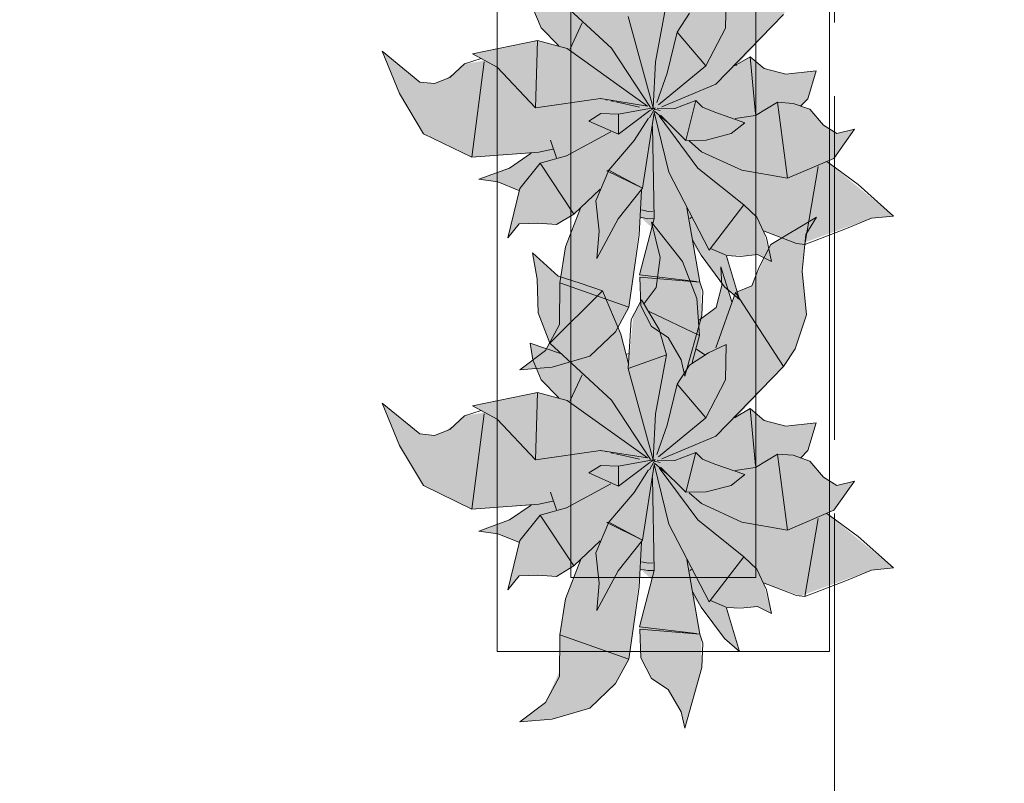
# Model space of a CAD drawing. Header units: millimetres. Extents: x -14761 to 157739, y -22400 to 107990.
# Tile 160 of 190: x 119747 to 121080, y 19589 to 20622. Entities that reach past the tile are written whole.
import ezdxf

# ---------------------------------------------------------------- set-up
doc = ezdxf.new("R2010")
doc.units = ezdxf.units.MM
doc.header["$MEASUREMENT"] = 0
doc.linetypes.add('Штриховая', pattern=[564.444447, 282.222223, -282.222223])
doc.layers.add('Интерьер - Мебель', color=7, linetype='Continuous')
doc.layers.add('Элемент Модели - Зона', color=7, linetype='Continuous')

msp = doc.modelspace()

# ---------------------------------------------------------------- hatches: boundary and pattern name
at = {"layer": 'Интерьер - Мебель', "linetype": 'Continuous', "lineweight": 0, "true_color": 0xffffff}
for points in [[(120238.1, 20578.9), (120261.6, 20521.6), (120294.1, 20467.3), (120359.5, 20435.4), (120439.5, 20440.8), (120411.7, 20422.1), (120368.7, 20406), (120394.5, 20402.3), (120423.1, 20390.7), (120408, 20326.6), (120423.5, 20345.2), (120466.4, 20344.9), (120473.9, 20344.3), (120497.3, 20358.6), (120506.3, 20366.7), (120485.8, 20312.8), (120479.3, 20272), (120477.9, 20215.9), (120458.8, 20174.1), (120424.1, 20147.7), (120467.9, 20151.5), (120519.1, 20166.2), (120553.8, 20199.5), (120571.8, 20232.5), (120587.5, 20354.3), (120602.8, 20340.4), (120586.1, 20276.3), (120588.1, 20234.3), (120602.5, 20206.6), (120625.2, 20191.7), (120642.8, 20161.5), (120647.6, 20139.2), (120670.4, 20221.5), (120669.7, 20260.5), (120658.9, 20316.9), (120697.5, 20265.2), (120721.5, 20243), (120704.6, 20302.4), (120734.5, 20302.6), (120746.1, 20303.7), (120764.9, 20294.4), (120753.8, 20335.8), (120804.4, 20318.2), (120900.1, 20353.1), (120930.1, 20355.9), (120839.6, 20429.8), (120849.3, 20433.9), (120877, 20473.5), (120853.2, 20467.6), (120835.4, 20478.9), (120816.9, 20500.3), (120805.6, 20504.3), (120813.8, 20514.6), (120825.2, 20552.3), (120784.4, 20547.8), (120754.9, 20555.4), (120736.1, 20571.5), (120717.4, 20559.7), (120781, 20628.5), (120796.8, 20652.3), (120812.1, 20698.1), (120806.3, 20757.6), (120811.1, 20806.8), (120825.6, 20830.2), (120763.8, 20793.4), (120738.1, 20737.4), (120716.3, 20728.7), (120711.3, 20716), (120696.3, 20763.2), (120697.5, 20738.1), (120690, 20708.4), (120667.1, 20691), (120663.7, 20720.4), (120644.6, 20770.5), (120602.5, 20823.5), (120614.1, 20776.1), (120608.9, 20735.2), (120592.6, 20713.8), (120588.8, 20718.5), (120578, 20697.8), (120571.4, 20631.9), (120561.1, 20672.2), (120536, 20730.6), (120476, 20750.5), (120441.3, 20782), (120447.5, 20746.5), (120449, 20701), (120464.7, 20660), (120479.2, 20646.3), (120438.2, 20660), (120441.7, 20637.3), (120453.1, 20610.3), (120476.9, 20586), (120448.3, 20593.4), (120360.2, 20575.4), (120376.8, 20566.2), (120349.2, 20561.6), (120339.3, 20552.5), (120323, 20540.8), (120308.9, 20535.1), (120288.9, 20537.2)], [(120238.1, 20102.8), (120261.6, 20045.6), (120294.1, 19991.3), (120359.5, 19959.4), (120439.5, 19964.8), (120411.7, 19946), (120368.7, 19929.9), (120394.5, 19926.3), (120423.1, 19914.7), (120408, 19850.5), (120423.5, 19869.2), (120466.4, 19868.9), (120473.9, 19868.3), (120497.3, 19882.6), (120506.3, 19890.6), (120485.8, 19836.7), (120479.3, 19795.9), (120477.9, 19739.9), (120458.8, 19698.1), (120424.1, 19671.6), (120467.9, 19675.5), (120519.1, 19690.2), (120553.8, 19723.5), (120571.8, 19756.5), (120587.5, 19878.3), (120602.8, 19864.4), (120586.1, 19800.3), (120588.1, 19758.3), (120602.5, 19730.5), (120625.2, 19715.7), (120642.8, 19685.5), (120647.6, 19663.2), (120670.4, 19745.5), (120669.7, 19784.5), (120658.9, 19840.9), (120697.5, 19789.2), (120721.5, 19767), (120704.6, 19826.3), (120734.5, 19826.6), (120746.1, 19827.7), (120764.9, 19818.4), (120753.8, 19859.8), (120804.4, 19842.1), (120900.1, 19877.1), (120930.1, 19879.9), (120839.6, 19953.8), (120849.3, 19957.9), (120877, 19997.5), (120853.2, 19991.6), (120835.4, 20002.9), (120816.9, 20024.2), (120805.6, 20028.3), (120813.8, 20038.6), (120825.2, 20076.3), (120784.4, 20071.8), (120754.9, 20079.3), (120736.1, 20095.5), (120717.4, 20083.7), (120781, 20152.5), (120796.8, 20176.3), (120812.1, 20222.1), (120806.3, 20281.6), (120811.1, 20330.8), (120825.6, 20354.2), (120763.8, 20317.4), (120738.1, 20261.4), (120716.3, 20252.7), (120711.3, 20240), (120696.3, 20287.2), (120697.5, 20262), (120690, 20232.3), (120667.1, 20215), (120663.7, 20244.4), (120644.6, 20294.5), (120602.5, 20347.5), (120614.1, 20300), (120608.9, 20259.2), (120592.6, 20237.8), (120588.8, 20242.5), (120578, 20221.8), (120571.4, 20155.9), (120561.1, 20196.1), (120536, 20254.6), (120476, 20274.5), (120441.3, 20306), (120447.5, 20270.5), (120449, 20224.9), (120464.7, 20184), (120479.2, 20170.2), (120438.2, 20184), (120441.7, 20161.3), (120453.1, 20134.2), (120476.9, 20110), (120448.3, 20117.4), (120360.2, 20099.4), (120376.8, 20090.2), (120349.2, 20085.6), (120339.3, 20076.5), (120323, 20064.7), (120308.9, 20059), (120288.9, 20061.2)]]:
    msp.add_hatch(color=7, dxfattribs=at).paths.add_polyline_path(points)

# ---------------------------------------------------------------- linework, layer by layer
at = {"layer": 'Интерьер - Мебель', "color": 7, "linetype": 'Continuous', "lineweight": 15}
for p, q in [((120393.5, 21267.1), (120393.5, 19767.1)), ((120843.5, 19767.1), (120843.5, 21267.1)), ((120493.5, 21167.1), (120493.5, 19867.1)), ((120743.5, 19867.1), (120743.5, 21167.1)), ((120464.7, 20660), (120548.2, 20582.8)), ((120464.7, 20660), (120548.2, 20582.8)), ((120702.7, 20610.2), (120703.5, 20658.2)), ((120702.7, 20610.2), (120703.5, 20658.2)), ((120607.9, 20564.5), (120622.9, 20644.3)), ((120607.9, 20564.5), (120622.9, 20644.3)), ((120441.7, 20637.3), (120453.1, 20610.3)), ((120441.7, 20637.3), (120453.1, 20610.3)), ((120637, 20604.5), (120653.7, 20630.3)), ((120637, 20604.5), (120653.7, 20630.3)), ((120689.7, 20534.4), (120781, 20628.5)), ((120689.7, 20534.4), (120781, 20628.5)), ((120492.6, 20582.3), (120508.6, 20617.1)), ((120492.6, 20582.3), (120508.6, 20617.1)), ((120571, 20625.9), (120604.6, 20502.1)), ((120571, 20625.9), (120604.6, 20502.1)), ((120453.1, 20610.3), (120476.9, 20586)), ((120453.1, 20610.3), (120476.9, 20586)), ((120623.8, 20549.1), (120637, 20604.5)), ((120623.8, 20549.1), (120637, 20604.5)), ((120637, 20604.5), (120676, 20559)), ((120637, 20604.5), (120676, 20559)), ((120676, 20559), (120702.7, 20610.2)), ((120676, 20559), (120702.7, 20610.2)), ((120360.2, 20575.4), (120448.3, 20593.4)), ((120360.2, 20575.4), (120448.3, 20593.4)), ((120445.6, 20502.2), (120448.3, 20593.4)), ((120445.6, 20502.2), (120448.3, 20593.4)), ((120448.3, 20593.4), (120488.3, 20582.4)), ((120448.3, 20593.4), (120488.3, 20582.4)), ((120238.1, 20578.9), (120261.6, 20521.6)), ((120238.1, 20578.9), (120288.9, 20537.2)), ((120238.1, 20578.9), (120261.6, 20521.6)), ((120238.1, 20578.9), (120288.9, 20537.2)), ((120360.2, 20575.4), (120393.4, 20557.1)), ((120360.2, 20575.4), (120393.4, 20557.1)), ((120488.3, 20582.4), (120597, 20504.7)), ((120488.3, 20582.4), (120597, 20504.7)), ((120548.2, 20582.8), (120601, 20502.8)), ((120548.2, 20582.8), (120601, 20502.8)), ((120329.4, 20543.4), (120349.2, 20561.6)), ((120329.4, 20543.4), (120349.2, 20561.6)), ((120349.2, 20561.6), (120372, 20568.9)), ((120349.2, 20561.6), (120372, 20568.9)), ((120359.5, 20435.4), (120375.8, 20564.4)), ((120359.5, 20435.4), (120375.8, 20564.4)), ((120604.6, 20502.1), (120607.9, 20564.5)), ((120604.6, 20502.1), (120607.9, 20564.5)), ((120714.7, 20558.9), (120736.1, 20571.5)), ((120714.7, 20558.9), (120736.1, 20571.5)), ((120716.5, 20562.5), (120717.4, 20559.7)), ((120716.5, 20562.5), (120717.4, 20559.7)), ((120736.1, 20571.5), (120743.4, 20494.3)), ((120736.1, 20571.5), (120754.9, 20555.4)), ((120736.1, 20571.5), (120743.4, 20494.3)), ((120736.1, 20571.5), (120754.9, 20555.4)), ((120393.4, 20557.1), (120445.6, 20502.2)), ((120393.4, 20557.1), (120445.6, 20502.2)), ((120609.7, 20509.6), (120623.8, 20549.1)), ((120609.7, 20509.6), (120623.8, 20549.1)), ((120611.8, 20506.3), (120676, 20559)), ((120611.8, 20506.3), (120676, 20559)), ((120754.9, 20555.4), (120784.4, 20547.8)), ((120754.9, 20555.4), (120784.4, 20547.8)), ((120784.4, 20547.8), (120825.2, 20552.3)), ((120784.4, 20547.8), (120825.2, 20552.3)), ((120813.8, 20514.6), (120825.2, 20552.3)), ((120813.8, 20514.6), (120825.2, 20552.3)), ((120288.9, 20537.2), (120308.9, 20535.1)), ((120288.9, 20537.2), (120308.9, 20535.1)), ((120308.9, 20535.1), (120329.4, 20543.4)), ((120308.9, 20535.1), (120329.4, 20543.4)), ((120616.5, 20503.6), (120689.7, 20534.4)), ((120616.5, 20503.6), (120689.7, 20534.4)), ((120261.6, 20521.6), (120294.1, 20467.3)), ((120261.6, 20521.6), (120294.1, 20467.3)), ((120445.6, 20502.2), (120533.5, 20515)), ((120445.6, 20502.2), (120533.5, 20515)), ((120533.5, 20515), (120597, 20504.7)), ((120533.5, 20515), (120597, 20504.7)), ((120533.9, 20514.8), (120535, 20514.5)), ((120533.9, 20514.8), (120535, 20514.5)), ((120540.6, 20513.3), (120542.8, 20512.8)), ((120540.6, 20513.3), (120542.8, 20512.8)), ((120547.3, 20511.9), (120551.8, 20510.9)), ((120547.3, 20511.9), (120551.8, 20510.9)), ((120554, 20510.4), (120586.3, 20503.3)), ((120554, 20510.4), (120586.3, 20503.3)), ((120634, 20501.3), (120662.4, 20512.1)), ((120634, 20501.3), (120662.4, 20512.1)), ((120648.8, 20458.3), (120662.4, 20512.1)), ((120648.8, 20458.3), (120662.4, 20512.1)), ((120662.4, 20512.1), (120671.3, 20503)), ((120662.4, 20512.1), (120671.3, 20503)), ((120743.4, 20492), (120773, 20510)), ((120743.4, 20492), (120773, 20510)), ((120773, 20510), (120786.7, 20407.1)), ((120773, 20510), (120794.3, 20508.3)), ((120773, 20510), (120786.7, 20407.1)), ((120773, 20510), (120794.3, 20508.3)), ((120794.3, 20508.3), (120816.9, 20500.3)), ((120794.3, 20508.3), (120816.9, 20500.3)), ((120803.9, 20504.4), (120813.8, 20514.6)), ((120803.9, 20504.4), (120813.8, 20514.6)), ((120517.7, 20484.4), (120533.7, 20494.7)), ((120517.7, 20484.4), (120533.7, 20494.7)), ((120533.7, 20494.7), (120557.6, 20493.8)), ((120533.7, 20494.7), (120557.6, 20493.8)), ((120557.6, 20493.8), (120604.6, 20502.1)), ((120557.6, 20493.8), (120604.6, 20502.1)), ((120557.6, 20493.8), (120557.8, 20466.6)), ((120557.6, 20493.8), (120557.8, 20466.6)), ((120557.8, 20466.6), (120600.1, 20498.6)), ((120557.8, 20466.6), (120600.1, 20498.6)), ((120590.2, 20393.5), (120606.1, 20495.5)), ((120590.2, 20393.5), (120606.1, 20495.5)), ((120599.8, 20488.6), (120607.2, 20502.5)), ((120599.8, 20488.6), (120607.2, 20502.5)), ((120600.6, 20498.9), (120607.2, 20502.5)), ((120600.6, 20498.9), (120607.2, 20502.5)), ((120601.8, 20501.6), (120604, 20501)), ((120601.8, 20501.6), (120604, 20501)), ((120603.5, 20501.2), (120604.6, 20502.1)), ((120603.5, 20501.2), (120604.6, 20502.1)), ((120606, 20496.5), (120626, 20415.2)), ((120606, 20496.5), (120626, 20415.2)), ((120606.3, 20500.5), (120614.2, 20498.6)), ((120606.3, 20500.5), (120614.2, 20498.6)), ((120606.3, 20497.7), (120623.2, 20483.2)), ((120606.3, 20497.7), (120623.2, 20483.2)), ((120610.1, 20501.9), (120634, 20501.3)), ((120610.1, 20501.9), (120634, 20501.3)), ((120671.3, 20503), (120688.1, 20496.4)), ((120671.3, 20503), (120688.1, 20496.4)), ((120688.1, 20496.4), (120728.7, 20482.2)), ((120688.1, 20496.4), (120728.7, 20482.2)), ((120816.9, 20500.3), (120835.4, 20478.9)), ((120816.9, 20500.3), (120835.4, 20478.9)), ((120517.7, 20484.4), (120557.8, 20466.6)), ((120517.7, 20484.4), (120557.8, 20466.6)), ((120579.2, 20458.1), (120598.4, 20488.5)), ((120579.2, 20458.1), (120598.4, 20488.5)), ((120612.7, 20491.3), (120665.2, 20420.9)), ((120612.7, 20491.3), (120665.2, 20420.9)), ((120614.4, 20492.4), (120648.8, 20458.3)), ((120614.4, 20492.4), (120648.8, 20458.3)), ((120710.1, 20467.4), (120728.7, 20482.2)), ((120710.1, 20467.4), (120728.7, 20482.2)), ((120715.8, 20487.7), (120743.4, 20492)), ((120715.8, 20487.7), (120743.4, 20492)), ((120294.1, 20467.3), (120359.5, 20435.4)), ((120294.1, 20467.3), (120359.5, 20435.4)), ((120487.4, 20437.2), (120547.3, 20469.9)), ((120487.4, 20437.2), (120547.3, 20469.9)), ((120603.9, 20477.7), (120606, 20352.8)), ((120603.9, 20477.7), (120606, 20352.8)), ((120676.6, 20458.7), (120710.1, 20467.4)), ((120676.6, 20458.7), (120710.1, 20467.4)), ((120835.4, 20478.9), (120853.2, 20467.6)), ((120835.4, 20478.9), (120853.2, 20467.6)), ((120849.3, 20433.9), (120877, 20473.5)), ((120849.3, 20433.9), (120877, 20473.5)), ((120853.2, 20467.6), (120877, 20473.5)), ((120853.2, 20467.6), (120877, 20473.5)), ((120465.8, 20458.5), (120474.1, 20434.6)), ((120465.8, 20458.5), (120474.1, 20434.6)), ((120544.5, 20418), (120579.2, 20458.1)), ((120544.5, 20418), (120579.2, 20458.1)), ((120648.8, 20458.3), (120676.6, 20458.7)), ((120648.8, 20458.3), (120676.6, 20458.7)), ((120653.3, 20457.5), (120670.2, 20443)), ((120653.3, 20457.5), (120670.2, 20443)), ((120359.5, 20435.4), (120450.1, 20442.3)), ((120359.5, 20435.4), (120450.1, 20442.3)), ((120410.1, 20420.9), (120439.5, 20440.8)), ((120410.1, 20420.9), (120439.5, 20440.8)), ((120450.1, 20442.3), (120469.1, 20446.2)), ((120450.1, 20442.3), (120469.1, 20446.2)), ((120670.2, 20443), (120724.5, 20417.8)), ((120670.2, 20443), (120724.5, 20417.8)), ((120424.4, 20393.2), (120451.9, 20427.5)), ((120424.4, 20393.2), (120451.9, 20427.5)), ((120451.9, 20427.5), (120487.4, 20437.2)), ((120451.9, 20427.5), (120487.4, 20437.2)), ((120451.9, 20427.5), (120497.3, 20358.6)), ((120451.9, 20427.5), (120497.3, 20358.6)), ((120786.7, 20407.1), (120849.3, 20433.9)), ((120786.7, 20407.1), (120849.3, 20433.9)), ((120839.6, 20429.8), (120882, 20398.4)), ((120839.6, 20429.8), (120882, 20398.4)), ((120368.7, 20406), (120410.1, 20420.9)), ((120368.7, 20406), (120410.1, 20420.9)), ((120526.9, 20376.6), (120544.5, 20418)), ((120526.9, 20376.6), (120544.5, 20418)), ((120541.9, 20417.2), (120544.5, 20418)), ((120541.9, 20417.2), (120544.5, 20418)), ((120541.9, 20417.2), (120590.2, 20393.5)), ((120541.9, 20417.2), (120590.2, 20393.5)), ((120544.5, 20418), (120590.2, 20393.5)), ((120544.5, 20418), (120590.2, 20393.5)), ((120626, 20415.2), (120680.7, 20310)), ((120626, 20415.2), (120680.7, 20310)), ((120665.2, 20420.9), (120727.5, 20371)), ((120665.2, 20420.9), (120727.5, 20371)), ((120724.5, 20417.8), (120786.7, 20407.1)), ((120724.5, 20417.8), (120786.7, 20407.1)), ((120810.1, 20317.4), (120828.2, 20422.8)), ((120810.1, 20317.4), (120828.2, 20422.8)), ((120368.7, 20406), (120394.5, 20402.3)), ((120368.7, 20406), (120394.5, 20402.3)), ((120394.5, 20402.3), (120423.1, 20390.7)), ((120394.5, 20402.3), (120423.1, 20390.7)), ((120408, 20326.6), (120424.4, 20393.2)), ((120408, 20326.6), (120424.4, 20393.2)), ((120497.3, 20358.6), (120532.8, 20392.5)), ((120497.3, 20358.6), (120532.8, 20392.5)), ((120557.3, 20352.3), (120590.2, 20393.5)), ((120557.3, 20352.3), (120590.2, 20393.5)), ((120585.6, 20330.7), (120588.8, 20390.7)), ((120585.6, 20330.7), (120588.8, 20390.7)), ((120882, 20398.4), (120930.1, 20355.9)), ((120882, 20398.4), (120930.1, 20355.9)), ((120526.9, 20376.6), (120531.6, 20335.5)), ((120526.9, 20376.6), (120531.6, 20335.5)), ((120486, 20314.1), (120506.3, 20366.7)), ((120486, 20314.1), (120506.3, 20366.7)), ((120588.8, 20364.2), (120598, 20362.3)), ((120588.8, 20364.2), (120598, 20362.3)), ((120598, 20362.3), (120604.6, 20362.7)), ((120598, 20362.3), (120604.6, 20362.7)), ((120650.2, 20367.2), (120667.7, 20266.7)), ((120650.2, 20367.2), (120667.7, 20266.7)), ((120680.7, 20310), (120727.5, 20371)), ((120680.7, 20310), (120727.5, 20371)), ((120727.5, 20371), (120745, 20354.5)), ((120727.5, 20371), (120745, 20354.5)), ((120423.5, 20345.2), (120448.4, 20346.3)), ((120423.5, 20345.2), (120448.4, 20346.3)), ((120448.4, 20346.3), (120473.9, 20344.3)), ((120448.4, 20346.3), (120473.9, 20344.3)), ((120473.9, 20344.3), (120497.3, 20358.6)), ((120473.9, 20344.3), (120497.3, 20358.6)), ((120528.3, 20298.7), (120557.3, 20352.3)), ((120528.3, 20298.7), (120557.3, 20352.3)), ((120586.1, 20276.3), (120606, 20352.8)), ((120586.1, 20276.3), (120606, 20352.8)), ((120587.5, 20354.3), (120597.6, 20352.3)), ((120587.5, 20354.3), (120597.6, 20352.3)), ((120597.6, 20352.3), (120605.4, 20352.7)), ((120597.6, 20352.3), (120605.4, 20352.7)), ((120602.5, 20347.5), (120614.1, 20300)), ((120602.5, 20347.5), (120644.6, 20294.5)), ((120602.5, 20347.5), (120614.1, 20300)), ((120602.5, 20347.5), (120644.6, 20294.5)), ((120654.5, 20352.5), (120656.7, 20354)), ((120654.5, 20352.5), (120656.7, 20354)), ((120745, 20354.5), (120758, 20326.3)), ((120745, 20354.5), (120758, 20326.3)), ((120763.8, 20317.4), (120825.6, 20354.2)), ((120763.8, 20317.4), (120825.6, 20354.2)), ((120811.1, 20330.8), (120825.6, 20354.2)), ((120811.1, 20330.8), (120825.6, 20354.2)), ((120864.2, 20338.2), (120900.1, 20353.1)), ((120864.2, 20338.2), (120900.1, 20353.1)), ((120900.1, 20353.1), (120930.1, 20355.9)), ((120900.1, 20353.1), (120930.1, 20355.9)), ((120408, 20326.6), (120423.5, 20345.2)), ((120408, 20326.6), (120423.5, 20345.2)), ((120528.3, 20298.7), (120531.6, 20335.5)), ((120528.3, 20298.7), (120531.6, 20335.5)), ((120753.8, 20335.8), (120798.7, 20318.9)), ((120753.8, 20335.8), (120798.7, 20318.9)), ((120810.1, 20317.4), (120864.2, 20338.2)), ((120810.1, 20317.4), (120864.2, 20338.2)), ((120571.8, 20232.5), (120585.6, 20330.7)), ((120571.8, 20232.5), (120585.6, 20330.7)), ((120658.2, 20323), (120669.6, 20303.1)), ((120658.2, 20323), (120669.6, 20303.1)), ((120758, 20326.3), (120764.9, 20294.4)), ((120758, 20326.3), (120764.9, 20294.4)), ((120806.3, 20281.6), (120811.1, 20330.8)), ((120806.3, 20281.6), (120811.1, 20330.8)), ((120478.3, 20265.6), (120486, 20314.1)), ((120478.3, 20265.6), (120486, 20314.1)), ((120682.2, 20312.1), (120704.6, 20302.4)), ((120682.2, 20312.1), (120704.6, 20302.4)), ((120748, 20286.7), (120763.8, 20317.4)), ((120748, 20286.7), (120763.8, 20317.4)), ((120798.7, 20318.9), (120810.1, 20317.4)), ((120798.7, 20318.9), (120810.1, 20317.4)), ((120441.3, 20306), (120447.5, 20270.5)), ((120441.3, 20306), (120476, 20274.5)), ((120441.3, 20306), (120447.5, 20270.5)), ((120441.3, 20306), (120476, 20274.5)), ((120608.9, 20259.2), (120614.1, 20300)), ((120608.9, 20259.2), (120614.1, 20300)), ((120644.6, 20294.5), (120663.7, 20244.4)), ((120644.6, 20294.5), (120663.7, 20244.4)), ((120669.6, 20303.1), (120701.1, 20260.3)), ((120669.6, 20303.1), (120701.1, 20260.3)), ((120704, 20301.7), (120721.5, 20243)), ((120704, 20301.7), (120721.5, 20243)), ((120704.6, 20302.4), (120722.9, 20301.4)), ((120704.6, 20302.4), (120722.9, 20301.4)), ((120722.9, 20301.4), (120746.1, 20303.7)), ((120722.9, 20301.4), (120746.1, 20303.7)), ((120746.1, 20303.7), (120764.9, 20294.4)), ((120746.1, 20303.7), (120764.9, 20294.4)), ((120696.3, 20287.2), (120697.5, 20262)), ((120696.3, 20287.2), (120711.3, 20240)), ((120696.3, 20287.2), (120697.5, 20262)), ((120696.3, 20287.2), (120711.3, 20240)), ((120738.1, 20261.4), (120748, 20286.7)), ((120738.1, 20261.4), (120748, 20286.7)), ((120806.3, 20281.6), (120812.1, 20222.1)), ((120806.3, 20281.6), (120812.1, 20222.1)), ((120447.5, 20270.5), (120449, 20224.9)), ((120447.5, 20270.5), (120449, 20224.9)), ((120476, 20274.5), (120505.8, 20265.3)), ((120476, 20274.5), (120505.8, 20265.3)), ((120586.1, 20276.3), (120663.2, 20267.2)), ((120586.1, 20276.3), (120663.2, 20267.2)), ((120586.8, 20273.1), (120588.1, 20234.3)), ((120586.8, 20273.1), (120667.7, 20266.7)), ((120586.8, 20273.1), (120588.1, 20234.3)), ((120586.8, 20273.1), (120667.7, 20266.7)), ((120667.7, 20266.7), (120671.7, 20254.3)), ((120667.7, 20266.7), (120671.7, 20254.3)), ((120464.7, 20184), (120536, 20254.6)), ((120464.7, 20184), (120536, 20254.6)), ((120477.8, 20209.2), (120478.3, 20265.6)), ((120477.8, 20209.2), (120478.3, 20265.6)), ((120478.3, 20265.6), (120571.8, 20232.5)), ((120478.3, 20265.6), (120571.8, 20232.5)), ((120505.8, 20265.3), (120536, 20254.6)), ((120505.8, 20265.3), (120536, 20254.6)), ((120536, 20254.6), (120561.1, 20196.1)), ((120536, 20254.6), (120561.1, 20196.1)), ((120592.6, 20237.8), (120608.9, 20259.2)), ((120592.6, 20237.8), (120608.9, 20259.2)), ((120670.4, 20221.5), (120671.7, 20254.3)), ((120670.4, 20221.5), (120671.7, 20254.3)), ((120690, 20232.3), (120697.5, 20262)), ((120690, 20232.3), (120697.5, 20262)), ((120701.1, 20260.3), (120721.5, 20243)), ((120701.1, 20260.3), (120721.5, 20243)), ((120716.3, 20252.7), (120738.1, 20261.4)), ((120716.3, 20252.7), (120738.1, 20261.4)), ((120575, 20215.9), (120588.8, 20242.5)), ((120575, 20215.9), (120588.8, 20242.5)), ((120588.8, 20242.5), (120612.7, 20202.5)), ((120588.8, 20242.5), (120612.7, 20202.5)), ((120663.7, 20244.4), (120667.4, 20194.4)), ((120663.7, 20244.4), (120667.4, 20194.4)), ((120689.4, 20177.7), (120716.3, 20252.7)), ((120689.4, 20177.7), (120716.3, 20252.7)), ((120716.3, 20252.7), (120781, 20152.5)), ((120716.3, 20252.7), (120781, 20152.5)), ((120553.8, 20199.5), (120571.8, 20232.5)), ((120553.8, 20199.5), (120571.8, 20232.5)), ((120588.1, 20234.3), (120602.5, 20206.6)), ((120588.1, 20234.3), (120602.5, 20206.6)), ((120599.5, 20226.7), (120667.4, 20194.4)), ((120599.5, 20226.7), (120667.4, 20194.4)), ((120667.1, 20215), (120690, 20232.3)), ((120667.1, 20215), (120690, 20232.3)), ((120449, 20224.9), (120464.7, 20184)), ((120449, 20224.9), (120464.7, 20184)), ((120571, 20149.9), (120575, 20215.9)), ((120571, 20149.9), (120575, 20215.9)), ((120647.6, 20139.2), (120670.4, 20221.5)), ((120647.6, 20139.2), (120670.4, 20221.5)), ((120796.8, 20176.3), (120812.1, 20222.1)), ((120796.8, 20176.3), (120812.1, 20222.1)), ((120458.8, 20174.1), (120477.8, 20209.2)), ((120458.8, 20174.1), (120477.8, 20209.2)), ((120602.5, 20206.6), (120625.2, 20191.7)), ((120602.5, 20206.6), (120625.2, 20191.7)), ((120612.7, 20202.5), (120622.9, 20168.2)), ((120612.7, 20202.5), (120622.9, 20168.2)), ((120519.1, 20166.2), (120553.8, 20199.5)), ((120519.1, 20166.2), (120553.8, 20199.5)), ((120561.1, 20196.1), (120571.4, 20155.9)), ((120561.1, 20196.1), (120571.4, 20155.9)), ((120625.2, 20191.7), (120642.8, 20161.5)), ((120625.2, 20191.7), (120642.8, 20161.5)), ((120657.3, 20157.8), (120667.4, 20194.4)), ((120657.3, 20157.8), (120667.4, 20194.4)), ((120424.1, 20147.7), (120458.8, 20174.1)), ((120424.1, 20147.7), (120458.8, 20174.1)), ((120438.2, 20184), (120441.7, 20161.3)), ((120438.2, 20184), (120479.2, 20170.2)), ((120438.2, 20184), (120441.7, 20161.3)), ((120438.2, 20184), (120479.2, 20170.2)), ((120464.7, 20184), (120548.2, 20106.8)), ((120464.7, 20184), (120548.2, 20106.8)), ((120663.4, 20176.1), (120674.5, 20168.4)), ((120663.4, 20176.1), (120674.5, 20168.4)), ((120679.4, 20171), (120703.5, 20182.2)), ((120679.4, 20171), (120703.5, 20182.2)), ((120702.7, 20134.2), (120703.5, 20182.2)), ((120702.7, 20134.2), (120703.5, 20182.2)), ((120781, 20152.5), (120796.8, 20176.3)), ((120781, 20152.5), (120796.8, 20176.3)), ((120441.7, 20161.3), (120453.1, 20134.2)), ((120441.7, 20161.3), (120453.1, 20134.2)), ((120467.9, 20151.5), (120519.1, 20166.2)), ((120467.9, 20151.5), (120519.1, 20166.2)), ((120567.8, 20168.5), (120572.2, 20169.9)), ((120567.8, 20168.5), (120572.2, 20169.9)), ((120571, 20149.9), (120622.9, 20168.2)), ((120571, 20149.9), (120622.9, 20168.2)), ((120607.9, 20088.5), (120622.9, 20168.2)), ((120607.9, 20088.5), (120622.9, 20168.2)), ((120642.8, 20161.5), (120647.6, 20139.2)), ((120642.8, 20161.5), (120647.6, 20139.2)), ((120653.7, 20154.3), (120679.4, 20171)), ((120653.7, 20154.3), (120679.4, 20171)), ((120424.1, 20147.7), (120467.9, 20151.5)), ((120424.1, 20147.7), (120467.9, 20151.5)), ((120571, 20149.9), (120604.6, 20026.1)), ((120571, 20149.9), (120604.6, 20026.1)), ((120637, 20128.4), (120653.7, 20154.3)), ((120637, 20128.4), (120653.7, 20154.3)), ((120689.7, 20058.4), (120781, 20152.5)), ((120689.7, 20058.4), (120781, 20152.5)), ((120453.1, 20134.2), (120476.9, 20110)), ((120453.1, 20134.2), (120476.9, 20110)), ((120492.6, 20106.3), (120508.6, 20141.1)), ((120492.6, 20106.3), (120508.6, 20141.1)), ((120676, 20083), (120702.7, 20134.2)), ((120676, 20083), (120702.7, 20134.2)), ((120623.8, 20073.1), (120637, 20128.4)), ((120623.8, 20073.1), (120637, 20128.4)), ((120637, 20128.4), (120676, 20083)), ((120637, 20128.4), (120676, 20083)), ((120360.2, 20099.4), (120448.3, 20117.4)), ((120360.2, 20099.4), (120448.3, 20117.4)), ((120445.6, 20026.2), (120448.3, 20117.4)), ((120445.6, 20026.2), (120448.3, 20117.4)), ((120448.3, 20117.4), (120488.3, 20106.4)), ((120448.3, 20117.4), (120488.3, 20106.4)), ((120548.2, 20106.8), (120601, 20026.7)), ((120548.2, 20106.8), (120601, 20026.7)), ((120238.1, 20102.8), (120261.6, 20045.6)), ((120238.1, 20102.8), (120288.9, 20061.2)), ((120238.1, 20102.8), (120261.6, 20045.6)), ((120238.1, 20102.8), (120288.9, 20061.2)), ((120360.2, 20099.4), (120393.4, 20081)), ((120360.2, 20099.4), (120393.4, 20081)), ((120488.3, 20106.4), (120597, 20028.7)), ((120488.3, 20106.4), (120597, 20028.7)), ((120714.7, 20082.8), (120736.1, 20095.5)), ((120714.7, 20082.8), (120736.1, 20095.5)), ((120736.1, 20095.5), (120743.4, 20018.3)), ((120736.1, 20095.5), (120754.9, 20079.3)), ((120736.1, 20095.5), (120743.4, 20018.3)), ((120736.1, 20095.5), (120754.9, 20079.3)), ((120329.4, 20067.3), (120349.2, 20085.6)), ((120329.4, 20067.3), (120349.2, 20085.6)), ((120349.2, 20085.6), (120372, 20092.9)), ((120349.2, 20085.6), (120372, 20092.9)), ((120359.5, 19959.4), (120375.8, 20088.4)), ((120359.5, 19959.4), (120375.8, 20088.4)), ((120393.4, 20081), (120445.6, 20026.2)), ((120393.4, 20081), (120445.6, 20026.2)), ((120604.6, 20026.1), (120607.9, 20088.5)), ((120604.6, 20026.1), (120607.9, 20088.5)), ((120611.8, 20030.3), (120676, 20083)), ((120611.8, 20030.3), (120676, 20083)), ((120716.5, 20086.5), (120717.4, 20083.7)), ((120716.5, 20086.5), (120717.4, 20083.7)), ((120308.9, 20059), (120329.4, 20067.3)), ((120308.9, 20059), (120329.4, 20067.3)), ((120609.7, 20033.6), (120623.8, 20073.1)), ((120609.7, 20033.6), (120623.8, 20073.1)), ((120754.9, 20079.3), (120784.4, 20071.8)), ((120754.9, 20079.3), (120784.4, 20071.8)), ((120784.4, 20071.8), (120825.2, 20076.3)), ((120784.4, 20071.8), (120825.2, 20076.3)), ((120813.8, 20038.6), (120825.2, 20076.3)), ((120813.8, 20038.6), (120825.2, 20076.3)), ((120288.9, 20061.2), (120308.9, 20059)), ((120288.9, 20061.2), (120308.9, 20059)), ((120616.5, 20027.6), (120689.7, 20058.4)), ((120616.5, 20027.6), (120689.7, 20058.4)), ((120261.6, 20045.6), (120294.1, 19991.3)), ((120261.6, 20045.6), (120294.1, 19991.3)), ((120445.6, 20026.2), (120533.5, 20039)), ((120445.6, 20026.2), (120533.5, 20039)), ((120533.5, 20039), (120597, 20028.7)), ((120533.5, 20039), (120597, 20028.7)), ((120533.9, 20038.8), (120535, 20038.5)), ((120533.9, 20038.8), (120535, 20038.5)), ((120540.6, 20037.3), (120542.8, 20036.8)), ((120540.6, 20037.3), (120542.8, 20036.8)), ((120547.3, 20035.8), (120551.8, 20034.9)), ((120547.3, 20035.8), (120551.8, 20034.9)), ((120554, 20034.4), (120586.3, 20027.3)), ((120554, 20034.4), (120586.3, 20027.3)), ((120634, 20025.3), (120662.4, 20036)), ((120634, 20025.3), (120662.4, 20036)), ((120648.8, 19982.3), (120662.4, 20036)), ((120648.8, 19982.3), (120662.4, 20036)), ((120662.4, 20036), (120671.3, 20027)), ((120662.4, 20036), (120671.3, 20027)), ((120671.3, 20027), (120688.1, 20020.4)), ((120671.3, 20027), (120688.1, 20020.4)), ((120743.4, 20016), (120773, 20034)), ((120743.4, 20016), (120773, 20034)), ((120773, 20034), (120786.7, 19931)), ((120773, 20034), (120794.3, 20032.3)), ((120773, 20034), (120786.7, 19931)), ((120773, 20034), (120794.3, 20032.3)), ((120794.3, 20032.3), (120816.9, 20024.2)), ((120794.3, 20032.3), (120816.9, 20024.2)), ((120803.9, 20028.3), (120813.8, 20038.6)), ((120803.9, 20028.3), (120813.8, 20038.6)), ((120517.7, 20008.4), (120533.7, 20018.6)), ((120517.7, 20008.4), (120533.7, 20018.6)), ((120533.7, 20018.6), (120557.6, 20017.8)), ((120533.7, 20018.6), (120557.6, 20017.8)), ((120557.6, 20017.8), (120604.6, 20026.1)), ((120557.6, 20017.8), (120604.6, 20026.1)), ((120557.6, 20017.8), (120557.8, 19990.6)), ((120557.6, 20017.8), (120557.8, 19990.6)), ((120557.8, 19990.6), (120600.1, 20022.6)), ((120557.8, 19990.6), (120600.1, 20022.6)), ((120590.2, 19917.5), (120606.1, 20019.5)), ((120590.2, 19917.5), (120606.1, 20019.5)), ((120599.8, 20012.6), (120607.2, 20026.5)), ((120599.8, 20012.6), (120607.2, 20026.5)), ((120600.6, 20022.9), (120607.2, 20026.5)), ((120600.6, 20022.9), (120607.2, 20026.5)), ((120601.8, 20025.6), (120604, 20025)), ((120601.8, 20025.6), (120604, 20025)), ((120603.5, 20025.2), (120604.6, 20026.1)), ((120603.5, 20025.2), (120604.6, 20026.1)), ((120606, 20020.5), (120626, 19939.2)), ((120606, 20020.5), (120626, 19939.2)), ((120606.3, 20024.5), (120614.2, 20022.5)), ((120606.3, 20024.5), (120614.2, 20022.5)), ((120606.3, 20021.7), (120623.2, 20007.2)), ((120606.3, 20021.7), (120623.2, 20007.2)), ((120610.1, 20025.9), (120634, 20025.3)), ((120610.1, 20025.9), (120634, 20025.3)), ((120612.7, 20015.3), (120665.2, 19944.9)), ((120612.7, 20015.3), (120665.2, 19944.9)), ((120614.4, 20016.4), (120648.8, 19982.3)), ((120614.4, 20016.4), (120648.8, 19982.3)), ((120688.1, 20020.4), (120728.7, 20006.2)), ((120688.1, 20020.4), (120728.7, 20006.2)), ((120715.8, 20011.7), (120743.4, 20016)), ((120715.8, 20011.7), (120743.4, 20016)), ((120816.9, 20024.2), (120835.4, 20002.9)), ((120816.9, 20024.2), (120835.4, 20002.9)), ((120517.7, 20008.4), (120557.8, 19990.6)), ((120517.7, 20008.4), (120557.8, 19990.6)), ((120579.2, 19982.1), (120598.4, 20012.5)), ((120579.2, 19982.1), (120598.4, 20012.5)), ((120603.9, 20001.7), (120606, 19876.7)), ((120603.9, 20001.7), (120606, 19876.7)), ((120710.1, 19991.4), (120728.7, 20006.2)), ((120710.1, 19991.4), (120728.7, 20006.2)), ((120835.4, 20002.9), (120853.2, 19991.6)), ((120835.4, 20002.9), (120853.2, 19991.6)), ((120294.1, 19991.3), (120359.5, 19959.4)), ((120294.1, 19991.3), (120359.5, 19959.4)), ((120487.4, 19961.2), (120547.3, 19993.8)), ((120487.4, 19961.2), (120547.3, 19993.8)), ((120676.6, 19982.7), (120710.1, 19991.4)), ((120676.6, 19982.7), (120710.1, 19991.4)), ((120849.3, 19957.9), (120877, 19997.5)), ((120849.3, 19957.9), (120877, 19997.5)), ((120853.2, 19991.6), (120877, 19997.5)), ((120853.2, 19991.6), (120877, 19997.5)), ((120465.8, 19982.4), (120474.1, 19958.6)), ((120465.8, 19982.4), (120474.1, 19958.6)), ((120544.5, 19942), (120579.2, 19982.1)), ((120544.5, 19942), (120579.2, 19982.1)), ((120648.8, 19982.3), (120676.6, 19982.7)), ((120648.8, 19982.3), (120676.6, 19982.7)), ((120653.3, 19981.4), (120670.2, 19967)), ((120653.3, 19981.4), (120670.2, 19967)), ((120359.5, 19959.4), (120450.1, 19966.3)), ((120359.5, 19959.4), (120450.1, 19966.3)), ((120410.1, 19944.9), (120439.5, 19964.8)), ((120410.1, 19944.9), (120439.5, 19964.8)), ((120450.1, 19966.3), (120469.1, 19970.2)), ((120450.1, 19966.3), (120469.1, 19970.2)), ((120451.9, 19951.5), (120487.4, 19961.2)), ((120451.9, 19951.5), (120487.4, 19961.2)), ((120670.2, 19967), (120724.5, 19941.8)), ((120670.2, 19967), (120724.5, 19941.8)), ((120424.4, 19917.1), (120451.9, 19951.5)), ((120424.4, 19917.1), (120451.9, 19951.5)), ((120451.9, 19951.5), (120497.3, 19882.6)), ((120451.9, 19951.5), (120497.3, 19882.6)), ((120786.7, 19931), (120849.3, 19957.9)), ((120786.7, 19931), (120849.3, 19957.9)), ((120810.1, 19841.4), (120828.2, 19946.7)), ((120810.1, 19841.4), (120828.2, 19946.7)), ((120839.6, 19953.8), (120882, 19922.4)), ((120839.6, 19953.8), (120882, 19922.4)), ((120368.7, 19929.9), (120410.1, 19944.9)), ((120368.7, 19929.9), (120410.1, 19944.9)), ((120526.9, 19900.6), (120544.5, 19942)), ((120526.9, 19900.6), (120544.5, 19942)), ((120541.9, 19941.2), (120544.5, 19942)), ((120541.9, 19941.2), (120544.5, 19942)), ((120541.9, 19941.2), (120590.2, 19917.5)), ((120541.9, 19941.2), (120590.2, 19917.5)), ((120544.5, 19942), (120590.2, 19917.5)), ((120544.5, 19942), (120590.2, 19917.5)), ((120626, 19939.2), (120680.7, 19834)), ((120626, 19939.2), (120680.7, 19834)), ((120665.2, 19944.9), (120727.5, 19895)), ((120665.2, 19944.9), (120727.5, 19895)), ((120724.5, 19941.8), (120786.7, 19931)), ((120724.5, 19941.8), (120786.7, 19931)), ((120368.7, 19929.9), (120394.5, 19926.3)), ((120368.7, 19929.9), (120394.5, 19926.3)), ((120394.5, 19926.3), (120423.1, 19914.7)), ((120394.5, 19926.3), (120423.1, 19914.7)), ((120882, 19922.4), (120930.1, 19879.9)), ((120882, 19922.4), (120930.1, 19879.9)), ((120408, 19850.5), (120424.4, 19917.1)), ((120408, 19850.5), (120424.4, 19917.1)), ((120497.3, 19882.6), (120532.8, 19916.5)), ((120497.3, 19882.6), (120532.8, 19916.5)), ((120557.3, 19876.2), (120590.2, 19917.5)), ((120557.3, 19876.2), (120590.2, 19917.5)), ((120585.6, 19854.6), (120588.8, 19914.7)), ((120585.6, 19854.6), (120588.8, 19914.7)), ((120526.9, 19900.6), (120531.6, 19859.5)), ((120526.9, 19900.6), (120531.6, 19859.5)), ((120680.7, 19834), (120727.5, 19895)), ((120680.7, 19834), (120727.5, 19895)), ((120727.5, 19895), (120745, 19878.5)), ((120727.5, 19895), (120745, 19878.5)), ((120473.9, 19868.3), (120497.3, 19882.6)), ((120473.9, 19868.3), (120497.3, 19882.6)), ((120486, 19838), (120506.3, 19890.6)), ((120486, 19838), (120506.3, 19890.6)), ((120588.8, 19888.1), (120598, 19886.3)), ((120588.8, 19888.1), (120598, 19886.3)), ((120598, 19886.3), (120604.6, 19886.7)), ((120598, 19886.3), (120604.6, 19886.7)), ((120650.2, 19891.2), (120667.7, 19790.6)), ((120650.2, 19891.2), (120667.7, 19790.6)), ((120408, 19850.5), (120423.5, 19869.2)), ((120408, 19850.5), (120423.5, 19869.2)), ((120423.5, 19869.2), (120448.4, 19870.3)), ((120423.5, 19869.2), (120448.4, 19870.3)), ((120448.4, 19870.3), (120473.9, 19868.3)), ((120448.4, 19870.3), (120473.9, 19868.3)), ((120493.5, 19867.1), (120743.5, 19867.1)), ((120528.3, 19822.6), (120557.3, 19876.2)), ((120528.3, 19822.6), (120557.3, 19876.2)), ((120586.1, 19800.3), (120606, 19876.7)), ((120586.1, 19800.3), (120606, 19876.7)), ((120587.5, 19878.3), (120597.6, 19876.3)), ((120587.5, 19878.3), (120597.6, 19876.3)), ((120597.6, 19876.3), (120605.4, 19876.7)), ((120597.6, 19876.3), (120605.4, 19876.7)), ((120654.5, 19876.5), (120656.7, 19878)), ((120654.5, 19876.5), (120656.7, 19878)), ((120745, 19878.5), (120758, 19850.3)), ((120745, 19878.5), (120758, 19850.3)), ((120864.2, 19862.2), (120900.1, 19877.1)), ((120864.2, 19862.2), (120900.1, 19877.1)), ((120900.1, 19877.1), (120930.1, 19879.9)), ((120900.1, 19877.1), (120930.1, 19879.9)), ((120528.3, 19822.6), (120531.6, 19859.5)), ((120528.3, 19822.6), (120531.6, 19859.5)), ((120571.8, 19756.5), (120585.6, 19854.6)), ((120571.8, 19756.5), (120585.6, 19854.6)), ((120753.8, 19859.8), (120798.7, 19842.9)), ((120753.8, 19859.8), (120798.7, 19842.9)), ((120810.1, 19841.4), (120864.2, 19862.2)), ((120810.1, 19841.4), (120864.2, 19862.2)), ((120658.2, 19847), (120669.6, 19827)), ((120658.2, 19847), (120669.6, 19827)), ((120758, 19850.3), (120764.9, 19818.4)), ((120758, 19850.3), (120764.9, 19818.4)), ((120798.7, 19842.9), (120810.1, 19841.4)), ((120798.7, 19842.9), (120810.1, 19841.4)), ((120478.3, 19789.6), (120486, 19838)), ((120478.3, 19789.6), (120486, 19838)), ((120669.6, 19827), (120701.1, 19784.3)), ((120669.6, 19827), (120701.1, 19784.3)), ((120682.2, 19836), (120704.6, 19826.3)), ((120682.2, 19836), (120704.6, 19826.3)), ((120722.9, 19825.4), (120746.1, 19827.7)), ((120722.9, 19825.4), (120746.1, 19827.7)), ((120746.1, 19827.7), (120764.9, 19818.4)), ((120746.1, 19827.7), (120764.9, 19818.4)), ((120704, 19825.7), (120721.5, 19767)), ((120704, 19825.7), (120721.5, 19767)), ((120704.6, 19826.3), (120722.9, 19825.4)), ((120704.6, 19826.3), (120722.9, 19825.4)), ((120586.1, 19800.3), (120663.2, 19791.2)), ((120586.1, 19800.3), (120663.2, 19791.2)), ((120477.8, 19733.2), (120478.3, 19789.6)), ((120477.8, 19733.2), (120478.3, 19789.6)), ((120478.3, 19789.6), (120571.8, 19756.5)), ((120478.3, 19789.6), (120571.8, 19756.5)), ((120586.8, 19797.1), (120588.1, 19758.3)), ((120586.8, 19797.1), (120667.7, 19790.6)), ((120586.8, 19797.1), (120588.1, 19758.3)), ((120586.8, 19797.1), (120667.7, 19790.6)), ((120667.7, 19790.6), (120671.7, 19778.3)), ((120667.7, 19790.6), (120671.7, 19778.3)), ((120670.4, 19745.5), (120671.7, 19778.3)), ((120670.4, 19745.5), (120671.7, 19778.3)), ((120701.1, 19784.3), (120721.5, 19767)), ((120701.1, 19784.3), (120721.5, 19767)), ((120393.5, 19767.1), (120843.5, 19767.1)), ((120553.8, 19723.5), (120571.8, 19756.5)), ((120553.8, 19723.5), (120571.8, 19756.5)), ((120588.1, 19758.3), (120602.5, 19730.5)), ((120588.1, 19758.3), (120602.5, 19730.5)), ((120647.6, 19663.2), (120670.4, 19745.5)), ((120647.6, 19663.2), (120670.4, 19745.5)), ((120458.8, 19698.1), (120477.8, 19733.2)), ((120458.8, 19698.1), (120477.8, 19733.2)), ((120519.1, 19690.2), (120553.8, 19723.5)), ((120519.1, 19690.2), (120553.8, 19723.5)), ((120602.5, 19730.5), (120625.2, 19715.7)), ((120602.5, 19730.5), (120625.2, 19715.7)), ((120625.2, 19715.7), (120642.8, 19685.5)), ((120625.2, 19715.7), (120642.8, 19685.5)), ((120424.1, 19671.6), (120458.8, 19698.1)), ((120424.1, 19671.6), (120458.8, 19698.1)), ((120467.9, 19675.5), (120519.1, 19690.2)), ((120467.9, 19675.5), (120519.1, 19690.2)), ((120642.8, 19685.5), (120647.6, 19663.2)), ((120642.8, 19685.5), (120647.6, 19663.2)), ((120424.1, 19671.6), (120467.9, 19675.5)), ((120424.1, 19671.6), (120467.9, 19675.5))]:
    msp.add_line(p, q, dxfattribs=at)
at = {"layer": 'Элемент Модели - Зона', "color": 7, "linetype": 'Штриховая', "lineweight": 15, "flags": 128}
for points in [[(36150, 44957.4), (36110, 44957.4), (36110, 36320), (41880.3, 36320), (41880.3, 39141.6), (45142.5, 42405.1), (45156.7, 42391), (45156.7, 42420), (63300, 42420), (63300, 42400), (77399.7, 42400), (77399.7, 42420), (114081.4, 42420), (117316.7, 39176.5), (117320.1, 38841.9), (117320.1, 36305), (117360, 36305), (117360, 34300), (117120, 34300), (117120, 35700), (116700, 35700), (116700, 36100), (108300, 36100), (108300, 35700), (107700, 35700), (107700, 36100), (99320, 36100), (99320, 26970), (107700, 26970), (107700, 27650), (108300, 27650), (108300, 26460), (112380, 26460), (112380, 27370), (112500, 27370), (112500, 21180.1), (117120, 21180.1), (117120, 26250), (116650, 26250), (116650, 27750), (117120, 27750), (117120, 32800), (117360, 32800), (117360, 20150.1), (117120, 20150.1), (117120, 20940.1), (99320, 20940.1), (99320, 14650.1), (117120, 14650.1), (117120, 17700.1), (116700.1, 17700.1), (116700.1, 18325.6), (117120, 18325.6), (117120, 18650.1), (117360, 18650.1), (117360, 18320.1), (120850, 18320.1), (120850, 37205.1), (120238.9, 37205.1), (120238.9, 45000), (125700, 45000), (125700, 45300), (126300, 45300), (126300, 45000), (141025, 45000), (141025, 45100), (140125, 45100), (140125, 47500), (132700, 47500), (132700, 53680), (130530, 53680), (130530, 54300), (129182.9, 54300), (126300, 54300), (126300, 53700), (125700, 53700), (125700, 54212.5), (124799.8, 54212.5), (117300, 54212.5), (117300, 53700), (116700, 53700), (116700, 54212.5), (108300, 54212.5), (108300, 53700), (107700, 53700), (107700, 54212.5), (99300, 54212.5), (99300, 53700), (98700, 53700), (98700, 54212.5), (90650, 54212.5), (90650, 53700), (90050, 53700), (89950, 53700), (89950, 48632.8), (77450.1, 48632.8), (77450.1, 53800), (77450.1, 61690), (77460.1, 61690), (77460.1, 67850), (74720, 67850), (74720, 59730), (73964.5, 59730), (73964.5, 54212), (72300.1, 54212), (72300.1, 53700), (71700.1, 53700), (71700.1, 54212), (63300, 54212), (63300, 53700), (62700, 53700), (62700, 54212), (61025, 54212), (61025, 46500), (61025, 45000), (54300, 45000), (54300, 44700), (53700, 44700), (53700, 45000), (45300, 45000), (45300, 44700), (44700, 44700), (44700, 45000), (36750, 45000), (36750, 44700), (36150, 44700)], [(120850, 18309.2), (120850, 18300.1), (122410, 18300.1), (122410, 18320.1), (125725, 18320.1), (125725, 24100), (125700, 24100), (125700, 25600), (125725, 25600), (125725, 26250), (125650, 26250), (125650, 27750), (125725, 27750), (125725, 28400), (125700, 28400), (125700, 29900), (125725, 29900), (125725, 35700), (125700, 35700), (125700, 36300), (126300, 36300), (126300, 35825), (134700, 35825), (134700, 36300), (135300, 36300), (135300, 35825), (141025, 35825), (141025, 45000), (138380.7, 45000), (135300, 45000), (135300, 44700), (134700, 44700), (134700, 45000), (126300, 45000), (126300, 44700), (125700, 44700), (125700, 45000), (122696.3, 45000), (122696.3, 42752.3), (124332.5, 42752.3), (124332.5, 39578.1), (122696.3, 39578.1), (122696.3, 37205.1), (120850, 37205.1)]]:
    msp.add_lwpolyline(points, close=True, dxfattribs=at)

doc.saveas('drawing.dxf')
